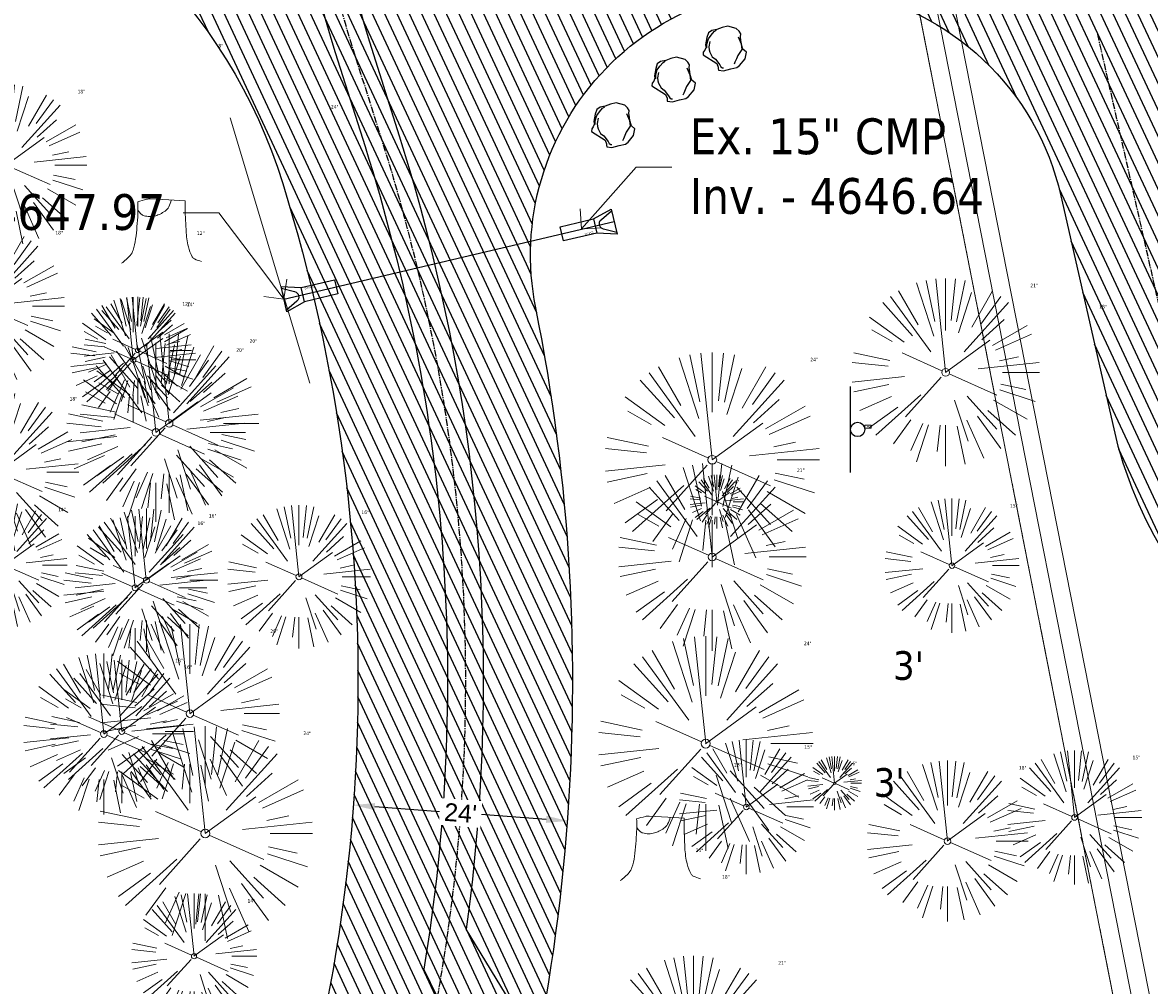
# Model space of a CAD drawing. Header units: feet. Extents: x 1133447 to 1140710, y 647622 to 649877.
# Tile 6 of 84: x 1134680 to 1134805, y 648288 to 648396. Entities that reach past the tile are written whole.
import ezdxf
from ezdxf import colors
from ezdxf.entities.mleader import LeaderData, LeaderLine
from ezdxf.lldxf.tags import DXFTag
from ezdxf.math import Vec2, Vec3

# ---------------------------------------------------------------- set-up
doc = ezdxf.new("R2010")
doc.units = ezdxf.units.FT
doc.header["$MEASUREMENT"] = 0
doc.linetypes.add('CENTER2', pattern=[1.125, 0.75, -0.125, 0.125, -0.125])
doc.linetypes.add('PHANTOM2', pattern=[1.25, 0.625, -0.125, 0.125, -0.125, 0.125, -0.125])
for name, color, linetype in [('C-PRKG-ASPH', 8, 'Continuous'), ('C-ROAD-ASPHALT', 1, 'Continuous'), ('C-ROAD-CNTR', 1, 'CENTER2'), ('C-UTIL-STRM-PIPE', 210, 'Continuous'), ('C-UTIL-STRM-STRC', 210, 'Continuous'), ('C-UTIL-WATER-MEP', 7, 'WATER (.5x)'), ('G-TEXT-ST02', 2, 'Continuous'), ('G-XREF', 7, 'Continuous'), ('L-BARRIERROCK', 6, 'Continuous'), ('V-SITE-SIGN', 222, 'Continuous')]:
    doc.layers.add(name, color=color, linetype=linetype)
doc.layers.add('V-ANNO-TEXT', color=7, linetype='Continuous', lineweight=13, plot=False)
for name, color, linetype, lineweight in [('V-SITE-ROCK', 8, 'Continuous', 18), ('V-SITE-VEGE', 8, 'Continuous', 18), ('V-SITE-VEGE-TEXT', 8, 'Continuous', 18), ('V-UTIL-IRRI', 8, 'Continuous', 15), ('V-UTIL-WATR-LINE', 8, 'WATER', 15)]:
    doc.layers.add(name, color=color, linetype=linetype, lineweight=lineweight)
doc.styles.add('Normal', font='arial.ttf', dxfattribs={"height": 0.1})
doc.styles.add('SEI Annotative', font='tahoma.ttf', dxfattribs={"height": 0.1})
doc.styles.add('SEI-Dim & Leader', font='tahoma.ttf')
doc.styles.get("Standard").update_dxf_attribs({"font": 'arial.ttf'})
tags = doc.linetypes.add('WATER', pattern='A,1.5,-0.2,["W",Standard,S=0.08,R=0,X=-0.1,Y=-0.04],-0.05', length=1.75).pattern_tags.tags
tags[6] = DXFTag(74, 10)
tags = doc.linetypes.add('WATER (.5x)', pattern='A,0.75,-0.2,["W",Standard,S=0.08,R=0,X=-0.1,Y=-0.04],-0.05', length=1).pattern_tags.tags
tags[6] = DXFTag(74, 10)
doc.dimstyles.new('OA_Plan - LDVP', dxfattribs={"dimscale": 20, "dimtxt": 0.1, "dimasz": 0.12, "dimexe": 0.0625, "dimexo": 0.0625, "dimgap": 0.03, "dimtad": 0, "dimdsep": 46, "dimtxsty": 'Normal', "dimcen": 0, "dimclrd": 256, "dimclre": 256, "dimclrt": 256, "dimadec": 4, "dimazin": 2, "dimtfac": 1, "dimtofl": 0, "dimtmove": 0, "dimatfit": 3, "dimfxl": 1, "dimtfill": 1, "dimtolj": 1, "dimtzin": 0, "dimlwd": -1, "dimlwe": -1, "dimarcsym": 0})
pattern_1 = [(115, (0, 0), (-1.132884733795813, -0.5282728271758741), [])]

# ---------------------------------------------------------------- blocks, each defined once
blk = doc.blocks.new('V-SITE-Sign')
blk.add_line((-0.1202287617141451, 0), (0.119771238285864, 0))
blk.add_circle((-0.0002287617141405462, -0.01999999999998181), 0.02000000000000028)
blk = doc.blocks.new('*U930', base_point=(1134772.052, 648350.501))
at = {"xscale": 39.99999999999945, "yscale": 39.99999999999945, "zscale": 39.99999999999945, "rotation": 90.00000000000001}
blk.add_blockref('V-SITE-Sign', (1134772.052, 648350.501), dxfattribs=at)
blk = doc.blocks.new('V-SITE-VEGE-Coniferious Tree 2')
at = {"color": 0, "linetype": 'ByBlock'}
for p, q in [((-0.06264093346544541, 0.1926377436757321), (-0.1545378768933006, 0.4755369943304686)), ((-0.0574950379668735, 0.2703678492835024), (-0.1039851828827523, 0.4890788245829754)), ((-0.0003172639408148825, 0.0025937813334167), (-0.05229705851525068, 0.4972664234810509)), ((-3.601054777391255e-05, 0.2219193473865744), (-3.601054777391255e-05, 0.5000060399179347)), ((0.02890183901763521, 0.2753366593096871), (0.05222503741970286, 0.4972664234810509)), ((0.0571938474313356, 0.2692740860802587), (0.1039131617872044, 0.4890788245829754)), ((-0.1460065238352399, 0.2528363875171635), (-0.2500390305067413, 0.4330260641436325)), ((0.06850648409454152, 0.2109817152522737), (0.1382469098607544, 0.425630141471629)), ((0.139142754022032, 0.2410654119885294), (0.2499670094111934, 0.4330260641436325)), ((-0.1756943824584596, 0.1950752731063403), (-0.3346129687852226, 0.3715878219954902)), ((-0.07913071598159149, 0.1088658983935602), (-0.2939353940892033, 0.4045257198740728)), ((0.09777767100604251, 0.108636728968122), (0.3345409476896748, 0.3715878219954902)), ((0.1868724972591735, 0.2572635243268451), (0.2938633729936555, 0.4045257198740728)), ((-0.2201011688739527, 0.1598873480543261), (-0.4045617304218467, 0.2938993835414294)), ((0.1919663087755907, 0.1728666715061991), (0.3115823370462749, 0.2805763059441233)), ((-0.2844040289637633, 0.1641894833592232), (-0.393144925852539, 0.2269610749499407)), ((0.2487690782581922, 0.143647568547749), (0.4329900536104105, 0.2500030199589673)), ((-0.0009318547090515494, -0.0006770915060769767), (0.2349564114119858, 0.1707208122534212)), ((0.2658942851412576, 0.1183972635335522), (0.4567507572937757, 0.2033670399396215)), ((-0.2961437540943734, 0.06292784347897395), (-0.4891148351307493, 0.1039491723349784)), ((-0.01992166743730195, 0.008854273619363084), (-0.2318825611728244, 0.1032199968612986)), ((0.2872695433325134, 0.06106323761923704), (0.3884790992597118, 0.08257391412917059)), ((-0.3060292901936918, 0.03215663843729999), (-0.4973024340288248, 0.05226104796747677)), ((0.173080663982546, 0.01818771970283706), (0.497230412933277, 0.05226104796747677)), ((0.3024988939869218, 0), (0.4999700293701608, 0)), ((-0.2182782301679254, -0.02292736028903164), (-0.4973024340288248, -0.05226104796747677)), ((-0.02300503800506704, -0.02554197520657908), (-0.2137781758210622, -0.2373882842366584)), ((0.01849546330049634, -0.008260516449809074), (0.2719985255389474, -0.1211160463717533)), ((-0.302185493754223, -0.0642195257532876), (-0.4891148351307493, -0.1039491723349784)), ((0.2891445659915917, -0.09395946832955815), (0.4755009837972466, -0.1545018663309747)), ((0.2936342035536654, -0.06241742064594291), (0.4274066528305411, -0.09084484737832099)), ((-0.2881436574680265, -0.1282723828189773), (-0.4568227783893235, -0.2033670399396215)), ((-0.1320480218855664, -0.1188660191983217), (-0.3716238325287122, -0.3345769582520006)), ((0.04781873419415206, -0.1473038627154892), (0.1192466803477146, -0.3671294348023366)), ((0.1143820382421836, -0.1271057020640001), (0.2718110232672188, -0.301920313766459)), ((0.2555295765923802, -0.1475434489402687), (0.4329900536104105, -0.2500030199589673)), ((-0.254528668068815, -0.1848980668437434), (-0.4045617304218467, -0.2938993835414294)), ((0.2253521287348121, -0.2029399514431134), (0.3715518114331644, -0.3345769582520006)), ((-0.1842986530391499, -0.2536176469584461), (-0.2766747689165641, -0.3807650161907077)), ((0.1131111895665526, -0.2541280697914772), (0.2033310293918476, -0.4567867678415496)), ((0.1688618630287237, -0.2324611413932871), (0.2938633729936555, -0.4045257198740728)), ((-0.1213812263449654, -0.2725449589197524), (-0.1855903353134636, -0.4167758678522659)), ((-0.09098502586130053, -0.2799408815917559), (-0.1545378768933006, -0.4755369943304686)), ((-0.02966136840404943, -0.2817638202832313), (-0.04434904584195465, -0.4216092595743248)), ((-3.601054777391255e-05, -0.2817638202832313), (-3.601054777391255e-05, -0.5000060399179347)), ((0.06104806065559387, -0.2873055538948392), (0.1039131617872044, -0.4890788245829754))]:
    blk.add_line(p, q, dxfattribs=at)
blk.add_circle((-3.601054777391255e-05, 0), 0.02083358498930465)
blk = doc.blocks.new('_Open90')
at = {"color": 0, "linetype": 'ByBlock', "lineweight": -2}
for p, q in [((-0.5, 0.5), (0, 0)), ((0, 0), (-1, 0)), ((0, 0), (-0.5, -0.5))]:
    blk.add_line(p, q, dxfattribs=at)
blk = doc.blocks.new('V-UTIL-IRRI-Sprinkler Control Box')
at = {"color": 0, "linetype": 'ByBlock', "lineweight": -2}
for p, q in [((-0.03515625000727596, 0.03515625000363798), (-0.03515625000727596, -0.03515624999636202)), ((0.03515624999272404, 0.03515625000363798), (-0.03515625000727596, 0.03515625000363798)), ((0.03515624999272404, -0.03515624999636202), (0.03515624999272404, 0.03515625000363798)), ((-0.03515625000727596, -0.03515624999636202), (0.03515624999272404, -0.03515624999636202))]:
    blk.add_line(p, q, dxfattribs=at)
blk.add_circle((0, 0), 0.003217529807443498, dxfattribs=at)
blk = doc.blocks.new('*U984', base_point=(1134772.052, 648350.501))
at = {"xscale": 39.99999999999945, "yscale": 39.99999999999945, "zscale": 39.99999999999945, "rotation": 90.00000000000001}
blk.add_blockref('V-SITE-Sign', (1134772.052, 648350.501), dxfattribs=at)
blk = doc.blocks.new('V-SITE-VEGE-Stump')
for points in [[(-0.122905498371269, -0.01429599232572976, 0.05261256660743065), (-0.09863241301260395, 0.007697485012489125, 0.1061947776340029), (-0.09053039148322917, 0.02191696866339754, 0.04486152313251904), (-0.08374707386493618, 0.05273626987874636, 0.02007395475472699), (-0.07764030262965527, 0.1228815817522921, 0.01167487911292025), (-0.07732468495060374, 0.1363966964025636, 0.007866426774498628), (-0.07764030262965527, 0.1564565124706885)], [(-0.07764030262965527, 0.1564565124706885, -0.02766804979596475), (-0.05341885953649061, 0.1633605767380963, -0.0679781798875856), (-0.04316680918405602, 0.1642506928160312), (0.008593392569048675, 0.1616126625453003), (0.05395851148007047, 0.1590945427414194)], [(0.01506844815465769, 0.161253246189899, -0.08286378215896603), (0.008147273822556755, 0.1419669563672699, -0.1113242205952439), (-0.002098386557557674, 0.130555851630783, -0.03931328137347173), (-0.01592715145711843, 0.1222882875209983, -0.04919659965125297), (-0.02797848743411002, 0.1177254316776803, -0.06600187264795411), (-0.0446681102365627, 0.1155126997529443, -0.07018691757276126), (-0.06035359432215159, 0.1177254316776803, -0.1148593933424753), (-0.06850904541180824, 0.1222766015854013, -0.0759377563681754), (-0.07734269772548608, 0.1331671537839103)], [(0.05395851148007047, 0.1590945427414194, 0.004334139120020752), (0.05376627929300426, 0.1369184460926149, 0.00834373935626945), (0.05395851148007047, 0.1253997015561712), (0.05605689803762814, 0.07623641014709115, 0.04625247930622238), (0.06241632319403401, 0.03170819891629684, 0.06962485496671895), (0.07334360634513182, 0.00381048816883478, 0.1497246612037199), (0.07941695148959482, -0.001975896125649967, 0.05852299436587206), (0.09922370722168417, -0.009139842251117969)]]:
    blk.add_lwpolyline(points, format="xyb")
blk = doc.blocks.new("5'_BarrierRock")
at = {"layer": 'L-BARRIERROCK', "flags": 128}
for points in [[(3.796977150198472, 25.21031587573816), (-3.971151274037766, 23.41838866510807), (-10.84293678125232, 21.02912666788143), (-17.7147222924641, 19.53586684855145), (-22.19627771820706, 16.54930863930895), (-24.28770915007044, 10.27760197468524), (-26.0803419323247, 0.1233349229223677), (-25.48279766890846, -2.863184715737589), (-26.97668484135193, -7.044335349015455), (-29.06806322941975, -9.732226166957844), (-29.36686187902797, -13.31608058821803), (-11.14168239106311, -24.66494006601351), (-9.05030400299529, -29.74205430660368), (-9.05030400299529, -31.53398151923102), (-8.751505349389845, -33.62457612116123), (-1.87971984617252, -34.52053972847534), (7.680988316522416, -31.83264891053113), (16.04666099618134, -30.04072169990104), (19.63192655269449, -27.3528308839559), (27.10125632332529, -18.69186222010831), (28.89388910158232, -9.433597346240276), (24.11353502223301, -5.551075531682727), (22.02210359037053, 1.616633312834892), (21.42455933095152, 6.096412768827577), (20.82701507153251, 11.17356558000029), (21.12581372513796, 15.05604882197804), (19.03438229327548, 18.63990324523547), (15.15031808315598, 22.22375766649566), (3.796977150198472, 25.21031587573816)], [(-24.28770915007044, -3.759148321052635), (-24.28770915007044, 1.317965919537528), (-22.19627771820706, 8.187007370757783), (-18.61101215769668, 13.26412161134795), (-14.42820234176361, 18.04260703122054), (-11.44048104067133, 19.83453424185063)], [(-20.40364493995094, 4.603152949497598), (-21.8975321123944, -2.56455589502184), (-21.29998785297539, -6.447039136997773), (-20.40364493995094, -9.433597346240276), (-17.11717803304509, -15.70534258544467), (-12.93431516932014, -18.99052961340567), (-6.958872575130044, -26.75553466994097), (-5.46498540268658, -29.44342548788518), (-3.373607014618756, -30.63801791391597), (-1.87971984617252, -30.63801791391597)], [(17.54049512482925, 10.8748981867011), (21.62729471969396, 1.526720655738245), (22.61964785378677, -6.148371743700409), (17.24174951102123, -14.21204419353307), (15.44911673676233, -18.39319482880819), (13.35768530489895, -22.87301285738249), (12.1625967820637, -25.56090367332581)]]:
    blk.add_lwpolyline(points, dxfattribs=at)
blk = doc.blocks.new('*U1508')
at = {"flags": 128}
blk.add_lwpolyline([(0.8676975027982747, -2.148524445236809), (-1.059517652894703, -0.9715084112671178), (1.059517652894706, 0.9715084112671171), (2.06541310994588, -1.050297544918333)], dxfattribs=at)
blk.add_lwpolyline([(0.9213196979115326, 0.8447899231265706), (1.319032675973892, -0.6167117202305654, -0.609256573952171), (0.5003005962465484, -1.36743550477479), (-0.921319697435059, -0.8447899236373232)], format="xyb", dxfattribs=at)
blk.add_lwpolyline([(4.653849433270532, -3.873221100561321), (3.456133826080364, -4.971448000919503), (0.8676975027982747, -2.148524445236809), (2.06541310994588, -1.050297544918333)], close=True, dxfattribs=at)
at = {"layer": 'Defpoints'}
blk.add_text('15" FES', height=0.1999999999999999, rotation=132.4926644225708, dxfattribs=at).set_placement((2.938237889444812, -2.129013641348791))
blk = doc.blocks.new('*U1506')
at = {"flags": 128}
blk.add_lwpolyline([(-4.653849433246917, 3.873221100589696), (-3.456133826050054, 4.971448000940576), (-0.8676975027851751, 2.1485244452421), (-2.065413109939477, 1.050297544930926)], close=True, dxfattribs=at)
blk.add_lwpolyline([(-0.8676975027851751, 2.1485244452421), (1.059517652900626, 0.971508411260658), (-1.059517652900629, -0.9715084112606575), (-2.065413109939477, 1.050297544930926)], dxfattribs=at)
blk.add_lwpolyline([(-0.9213196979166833, -0.8447899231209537), (-1.319032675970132, 0.6167117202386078, -0.609256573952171), (-0.5003005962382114, 1.36743550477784), (0.9213196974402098, 0.8447899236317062)], format="xyb", dxfattribs=at)
at = {"layer": 'Defpoints'}
blk.add_text('15" FES', height=0.2, rotation=312.4926644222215, dxfattribs=at).set_placement((-2.938237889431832, 2.129013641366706))
blk = doc.blocks.new('C_PBASE-PACTOLA_02403811')
at = {"layer": 'C-ROAD-ASPHALT'}
blk.add_lwpolyline([(1134661.499773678, 648419.805711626, 0.01473642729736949), (1134666.861855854, 648418.1955271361, -0.2575869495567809), (1134708.624534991, 648377.9849734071, -0.1698424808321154), (1134704.112198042, 648253.9264793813), (1134702.882206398, 648250.7817127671, -0.5197538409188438), (1134679.029421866, 648244.961863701, -0.09218706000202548), (1134665.447166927, 648262.190270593), (1134659.15436205, 648274.1677188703), (1134684.537608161, 648273.1557157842), (1134646.406726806, 648345.7323595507), (1134635.783647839, 648340.1511237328, -0.4142135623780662), (1134622.280052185, 648344.3526596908, -0.2721985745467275), (1134625.184309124, 648405.1045634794), (1134626.923202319, 648407.7628030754, -0.3404876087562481)], format="xyb", close=True, dxfattribs=at)
blk.add_lwpolyline([(1134742.07570745, 648205.3474165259, -0.3616510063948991), (1134727.411149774, 648247.6528264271, 0.1404834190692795), (1134736.889002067, 648364.0920688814, -0.5249805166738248), (1134771.231154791, 648399.5835374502, -0.3046973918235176), (1134795.562167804, 648376.6182453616), (1134801.464805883, 648350.5583730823, 0.1721831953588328), (1134817.907219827, 648324.5505255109, -0.3857361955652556), (1134819.03336879, 648317.9301155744), (1134810.834437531, 648305.0767664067)], format="xyb", dxfattribs=at)
at = {"layer": 'C-ROAD-CNTR', "flags": 128}
for points in [[(1134682.815781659, 648422.2458494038), (1134669.21986276, 648425.8462855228, -0.1774687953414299), (1134620.150062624, 648460.1534391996), (1134616.502637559, 648465.3792168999, -0.1042089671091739), (1134576.197064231, 648560.2628234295), (1134558.554057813, 648650.0509356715, -0.01381007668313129), (1134553.979962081, 648677.2843639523), (1134544.902369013, 648742.2703875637, -0.09433329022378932), (1134550.434197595, 648854.3354307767), (1134558.997505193, 648889.7214101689, -0.1428635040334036), (1134712.374228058, 649156.8312964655), (1134786.199238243, 649227.8108874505, -0.04164346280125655), (1134812.006441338, 649248.7876063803), (1134833.030879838, 649263.1487701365, -0.2654684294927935), (1134926.96397912, 649270.7084407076), (1134949.260464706, 649260.2481514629, -0.03670103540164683), (1135013.162783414, 649224.3333579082), (1135075.321908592, 649183.1273199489, -0.3025232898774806), (1135105.389164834, 649111.5845632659), (1135099.687602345, 649081.8875520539, -0.04927264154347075), (1135094.100293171, 649063.036833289), (1135036.844839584, 648922.3955038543, -0.009218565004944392), (1135029.58001939, 648905.4517031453), (1134962.363987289, 648756.3352782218, -0.01915469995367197), (1134945.301367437, 648722.0511597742), (1134909.791676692, 648657.06607992, -0.111236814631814), (1134866.238656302, 648607.5744966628), (1134762.181369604, 648532.0907847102, 0.3229446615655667), (1134716.395894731, 648393.2215671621), (1134719.721086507, 648382.7059234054, -0.1714240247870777), (1134715.287797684, 648249.5554414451), (1134707.163513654, 648228.7837741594, -0.02272318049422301), (1134688.713657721, 648187.2766264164, 0.05045028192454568), (1134653.344169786, 648094.1277041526)], [(1134737.419501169, 648417.3791961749), (1134887.094880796, 648392.454807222, -1), (1134874.611039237, 648317.4871228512), (1134840.086447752, 648323.2362604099, -0.3046973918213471), (1134809.267164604, 648352.3256303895), (1134799.634421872, 648394.8537410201)]]:
    blk.add_lwpolyline(points, format="xyb", dxfattribs=at)
at = {"layer": 'C-UTIL-STRM-PIPE', "flags": 128}
blk.add_lwpolyline([(1134708.759998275, 648365.0539995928), (1134745.654389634, 648373.7272636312)], dxfattribs=at)
at = {"layer": 'C-UTIL-WATER-MEP'}
for p, q in [((1134772.05981553, 648224.3922691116), (1134729.109086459, 648294.6305400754)), ((1134757.62070174, 648221.8573842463), (1134724.384645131, 648290.1616247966))]:
    blk.add_line(p, q, dxfattribs=at)
at = {"layer": 'C-UTIL-WATER-MEP', "flags": 128}
for points in [[(1134714.965670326, 648470.6755079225, 0.1259688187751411), (1134718.30282756, 648393.8245656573), (1134721.628019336, 648383.3089219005, -0.1115098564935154), (1134729.109086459, 648294.6305400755, -0.1115098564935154)], [(1134709.845560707, 648413.0189530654, 0.0412554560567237), (1134714.488961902, 648392.618568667), (1134717.814153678, 648382.1029249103, -0.1180041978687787), (1134724.384645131, 648290.1616247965, -0.1180041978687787)]]:
    blk.add_lwpolyline(points, format="xyb", dxfattribs=at)
at = {"layer": 'C-UTIL-STRM-STRC', "color": 221, "linetype": 'Continuous', "lineweight": -3, "rotation": 60.71029860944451}
for name, p in [('*U1506', (1134745.654389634, 648373.7272636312)), ('*U1508', (1134708.76, 648365.054))]:
    blk.add_blockref(name, p, dxfattribs=at)
at = {"layer": 'L-BARRIERROCK', "xscale": 0.08333333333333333, "yscale": 0.08333333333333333, "zscale": 0.08333333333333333}
for p in [(1134758.035498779, 648393.4618768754), (1134752.312590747, 648389.9956784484), (1134745.56245568, 648384.8913495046)]:
    blk.add_blockref("5'_BarrierRock", p, dxfattribs=at)
blk = doc.blocks.new('C_PHTCH-PACTOLA_02403811')
at = {"layer": 'C-PRKG-ASPH'}
h = blk.add_hatch(dxfattribs=at)
h.set_pattern_fill('ANSI31', color=256, scale=10, angle=70)
h.set_pattern_definition(pattern_1)
edge = h.paths.add_edge_path(flags=16)
edge.add_arc((1135093.567290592, 648760.3570235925), 541.9999999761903, 143.5703577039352, 153.2664360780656, ccw=False)
edge.add_arc((1135093.567290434, 648760.3570237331), 541.9999997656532, 133.8742793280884, 143.5703577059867, ccw=False)
edge.add_line((1134717.918854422, 649151.0643979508), (1134791.743864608, 649222.0439889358))
edge.add_arc((1134924.814897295, 649083.6384245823), 191.9999999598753, 124.33581191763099, 133.8742793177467, ccw=False)
edge.add_line((1134816.518779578, 649242.1816391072), (1134837.543218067, 649256.5428028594))
edge.add_arc((1134886.614896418, 649184.7029087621), 87.00000000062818, 64.86660358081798, 124.33581191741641, ccw=False)
edge.add_line((1134923.566161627, 649263.4658695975), (1134945.862647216, 649253.0055803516))
edge.add_arc((1134736.896871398, 648807.5874571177), 491.9999999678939, 56.45911934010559, 64.86660355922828, ccw=False)
edge.add_line((1135008.742528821, 649217.6654234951), (1135070.901654, 649176.4593855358))
edge.add_arc((1135036.644680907, 649124.7828938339), 62.00000000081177, -10.868034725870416, 56.45911933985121, ccw=False)
edge.add_line((1135097.532652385, 649113.0929439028), (1135091.831089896, 649083.3959326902))
edge.add_arc((1135001.481196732, 649100.7423100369), 92.00000001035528, 337.8486329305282, 349.13196525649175, ccw=False)
edge.add_line((1135086.690765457, 649066.0532714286), (1135029.43531187, 648925.4119419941))
edge.add_arc((1134573.749357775, 649110.9228871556), 491.9999995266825, 335.73595333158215, 337.84863296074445, ccw=False)
edge.add_line((1135022.286728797, 648908.7392420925), (1134970.105907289, 648792.9779079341))
edge.add_line((1134970.105907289, 648792.9779079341), (1134955.070696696, 648759.622817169))
edge.add_arc((1134506.533324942, 648961.8064625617), 492.0000003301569, 331.3465562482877, 335.7359533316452, ccw=False)
edge.add_line((1134938.281078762, 648725.8872446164), (1134902.771388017, 648660.9021647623))
edge.add_arc((1134778.161263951, 648728.9926705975), 142.0000000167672, 305.95733191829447, 331.34655630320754, ccw=False)
edge.add_line((1134861.541195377, 648614.0501326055), (1134757.483908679, 648538.5664206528))
edge.add_arc((1134835.579196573, 648430.9089730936), 133.0000000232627, 125.9573319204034, 166.4171722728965)
edge.add_arc((1134672.277915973, 648470.363906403), 35.00000000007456, 244.10855969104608, 346.41717227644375, ccw=False)
edge.add_arc((1134691.461854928, 648509.9128519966), 78.95614352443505, 214.9055155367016, 244.1168481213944, ccw=False)
edge.add_line((1134626.710174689, 648464.732186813), (1134623.062749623, 648469.9579645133))
edge.add_arc((1134821.506139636, 648608.4650796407), 241.9999999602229, 191.1167612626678, 214.9138039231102, ccw=False)
edge.add_line((1134584.046954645, 648561.8052956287), (1134566.403948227, 648651.5934078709))
edge.add_arc((1135049.172208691, 648746.4554480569), 491.9999999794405, 187.9519260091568, 191.1167612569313, ccw=False)
edge.add_line((1134561.903038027, 648678.391101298), (1134552.825444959, 648743.3771249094))
edge.add_arc((1134842.017716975, 648783.7730382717), 292.0000000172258, 166.3961174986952, 187.9519260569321, ccw=False)
edge.add_line((1134558.209758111, 648852.4537669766), (1134566.77306571, 648887.8397463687))
edge.add_arc((1135093.567290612, 648760.357023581), 542.0000000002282, 158.0478401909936, 166.396117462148, ccw=False)
edge.add_arc((1135093.567290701, 648760.357023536), 542.0000000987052, 153.2664360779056, 158.0478401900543, ccw=False)
edge = h.paths.add_edge_path()
edge.add_line((1134664.934415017, 648091.0186503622), (1134641.753924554, 648097.236757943))
edge.add_arc((1135131.441785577, 647965.8792352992), 506.9999999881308, 154.1154939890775, 164.9840567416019, ccw=False)
edge.add_arc((1135131.44177555, 647965.8792402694), 506.9999887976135, 153.4314984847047, 154.115493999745, ccw=False)
edge.add_arc((1134241.513528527, 648410.9103548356), 488.0000000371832, 333.4314984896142, 338.6383717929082)
edge.add_line((1134695.987914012, 648233.1548120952), (1134704.112198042, 648253.9264793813))
edge.add_arc((1134529.027803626, 648322.4060737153), 188.0000000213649, 338.6383717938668, 377.1954705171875)
edge.add_arc((1134651.306425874, 648360.2470375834), 60.00000000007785, 17.1954705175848, 74.97265706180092)
edge.add_line((1134666.863224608, 648418.1951696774), (1134661.500576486, 648419.8056636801))
edge.add_arc((1134691.489318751, 648509.9450223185), 94.99699278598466, 223.9418846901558, 251.5980721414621, ccw=False)
edge.add_arc((1134691.535842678, 648509.9839590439), 95.05751145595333, 214.9165962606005, 223.9393241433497, ccw=False)
edge.add_line((1134613.590003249, 648455.5746160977), (1134609.942525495, 648460.8004692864))
edge.add_arc((1134821.506139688, 648608.4650796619), 258.0000000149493, 191.1167612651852, 214.9138039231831, ccw=False)
edge.add_line((1134568.347173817, 648558.7203512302), (1134550.704167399, 648648.5084634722))
edge.add_arc((1135049.172208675, 648746.4554480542), 507.9999999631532, 187.9519260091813, 191.1167612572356, ccw=False)
edge.add_line((1134546.056886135, 648676.177626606), (1134536.979293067, 648741.163650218))
edge.add_arc((1134842.01771694, 648783.7730382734), 307.9999999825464, 166.3961174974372, 187.9519260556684, ccw=False)
edge.add_line((1134542.658637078, 648856.2170945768), (1134551.221944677, 648891.6030739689))
edge.add_arc((1135093.567290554, 648760.3570237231), 557.9999999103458, 163.9213237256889, 166.3961174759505, ccw=False)
edge.add_arc((1134538.177323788, 648920.4382053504), 19.99999999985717, 343.9213237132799, 402.7699397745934)
edge.add_line((1134552.859048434, 648934.0193305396), (1134533.446357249, 648955.005204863))
edge.add_arc((1135093.567290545, 648760.3570234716), 592.9783928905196, 146.0187423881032, 160.8370986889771, ccw=False)
edge.add_line((1134601.857481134, 649091.7855040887), (1134616.582948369, 649064.0343807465))
edge.add_arc((1134620.999668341, 649066.3780071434), 5.000000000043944, 207.9515834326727, 327.0740857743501)
edge.add_arc((1135093.567290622, 648760.3570235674), 558.0000000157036, 133.8742793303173, 147.0740857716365, ccw=False)
edge.add_line((1134706.829601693, 649162.5981949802), (1134780.654611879, 649233.5777859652))
edge.add_arc((1134924.814897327, 649083.6384245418), 208.0000000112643, 124.3358119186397, 133.8742793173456, ccw=False)
edge.add_line((1134807.494103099, 649255.3935736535), (1134828.518541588, 649269.7547374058))
edge.add_arc((1134886.614896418, 649184.7029087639), 102.9999999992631, 64.86660357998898, 124.33581191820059, ccw=False)
edge.add_line((1134930.361796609, 649277.9510118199), (1134952.658282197, 649267.4907225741))
edge.add_arc((1134736.896871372, 648807.5874570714), 508.0000000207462, 56.4591193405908, 64.86660355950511, ccw=False)
edge.add_line((1135017.583038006, 649231.0012923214), (1135079.742163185, 649189.7952543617))
edge.add_arc((1135036.644680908, 649124.782893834), 77.99999999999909, -10.868034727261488, 56.45911934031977, ccw=False)
edge.add_line((1135113.245677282, 649110.0761826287), (1135107.544114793, 649080.3791714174))
edge.add_arc((1135001.481196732, 649100.7423100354), 108.0000000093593, 337.84863293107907, 349.131965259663, ccw=False)
edge.add_line((1135101.509820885, 649060.0203951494), (1135044.254367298, 648919.3790657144))
edge.add_arc((1134573.749357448, 649110.9228872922), 507.9999998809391, 335.7359533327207, 337.84863295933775, ccw=False)
edge.add_line((1135036.873309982, 648902.1641641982), (1134969.657277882, 648753.0477392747))
edge.add_arc((1134506.53332524, 648961.8064624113), 507.9999999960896, 331.346556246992, 335.73595333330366, ccw=False)
edge.add_line((1134952.321656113, 648718.215074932), (1134916.811965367, 648653.2299950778))
edge.add_arc((1134778.161263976, 648728.9926705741), 157.9999999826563, 305.9573319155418, 331.3465563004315, ccw=False)
edge.add_line((1134870.936117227, 648601.0988607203), (1134766.878830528, 648525.6151487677))
edge.add_arc((1134835.579196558, 648430.9089731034), 117.0000000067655, 125.9573319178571, 162.264860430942)
edge.add_arc((1134752.713885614, 648457.4106757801), 29.99999999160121, 162.264860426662, 196.8024120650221)
edge.add_arc((1134835.579196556, 648430.9089731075), 113.0000000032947, 170.9217318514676, 197.5476736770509)
edge.add_line((1134727.837491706, 648396.8395581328), (1134731.162683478, 648386.3239143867))
edge.add_arc((1134529.027802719, 648322.4060734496), 212.0000009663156, 11.340079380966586, 17.54767372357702, ccw=False)
edge.add_arc((1134529.055568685, 648322.403813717), 211.9732215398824, -20.64909134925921, 11.342153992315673, ccw=False)
edge.add_arc((1134759.869013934, 648235.3149369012), 34.72371615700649, 159.1871917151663, 239.4135572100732)
edge.add_line((1134742.200276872, 648205.422593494), (1134709.513, 648185.696))
edge.add_line((1134709.513, 648185.696), (1134698.996135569, 648181.0065459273))
edge.add_arc((1135131.441785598, 647965.8792352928), 483.0000000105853, 153.5511843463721, 164.9840567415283)
h = blk.add_hatch(dxfattribs=at)
h.set_pattern_fill('ANSI31', color=256, scale=10, angle=70)
h.set_pattern_definition(pattern_1)
edge = h.paths.add_edge_path(flags=16)
edge.add_line((1134864.155064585, 648378.0269510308), (1134839.494642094, 648382.1334778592))
edge.add_line((1134839.494642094, 648382.1334778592), (1134832.477103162, 648391.9551287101))
edge.add_arc((1134828.408842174, 648389.0483689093), 5.000000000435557, 35.54568859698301, 80.54568858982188)
edge.add_arc((1134826.766231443, 648379.1841999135), 14.99999999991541, 80.5456885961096, 192.7623206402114)
edge.add_line((1134812.136808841, 648375.870592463), (1134817.069523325, 648354.0928876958))
edge.add_arc((1134846.328368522, 648360.7201025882), 29.9999999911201, 192.762320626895, 260.5456886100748)
edge.add_line((1134841.400536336, 648331.127595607), (1134875.925127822, 648325.3784580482))
edge.add_arc((1134880.852960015, 648354.9709650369), 29.99999999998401, 260.5456885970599, 440.5456885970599)
edge.add_line((1134885.780792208, 648384.5634720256), (1134883.580558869, 648384.9298614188))
edge.add_arc((1134881.937948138, 648375.0656924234), 9.99999999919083, 80.54568859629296, 114.2357561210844)
edge.add_line((1134877.833026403, 648384.1843336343), (1134864.155064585, 648378.0269510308))
edge = h.paths.add_edge_path()
edge.add_arc((1134752.713885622, 648457.4106757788), 29.99999999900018, 196.802412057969, 260.5456885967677)
edge.add_line((1134747.786053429, 648427.818168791), (1134777.877948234, 648422.8071770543))
edge.add_arc((1134772.950116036, 648393.2146700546), 30.00000001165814, 59.50621881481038, 80.54568859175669, ccw=False)
edge.add_arc((1134803.396806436, 648444.9157246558), 30.00000001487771, 239.506218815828, 260.5456885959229)
edge.add_arc((1134799.290279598, 648420.255302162), 5.000000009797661, 260.5456887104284, 350.5456884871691)
edge.add_line((1134804.222364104, 648419.4339967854), (1134806.6862802, 648434.2302502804))
edge.add_line((1134806.6862802, 648434.2302502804), (1134887.591071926, 648420.7577439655))
edge.add_arc((1134879.915090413, 648353.2591729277), 67.9336277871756, 53.55388045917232, 83.5121585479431, ccw=False)
edge.add_line((1134920.272188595, 648407.9060613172), (1134911.166532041, 648395.6783028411))
edge.add_arc((1134915.176766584, 648392.6919976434), 4.999999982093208, 143.3260149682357, 227.699744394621)
edge.add_arc((1134880.852960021, 648354.97096504), 45.99999999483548, 23.261049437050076, 47.69974420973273, ccw=False)
edge.add_arc((1134880.852960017, 648354.9709650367), 45.99999999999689, -59.52124497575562, 23.261049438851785, ccw=False)
edge.add_arc((1134906.721120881, 648311.018283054), 4.999999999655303, 120.4787550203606, 204.852484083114)
edge.add_line((1134902.184156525, 648308.9168658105), (1134908.591667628, 648295.083035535))
edge.add_arc((1134880.852960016, 648354.9709650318), 65.99999999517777, 260.54568859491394, 294.8524840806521, ccw=False)
edge.add_line((1134870.01172919, 648289.867449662), (1134835.487137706, 648295.6165872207))
edge.add_arc((1134846.328368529, 648360.7201025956), 65.99999999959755, 237.4668942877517, 260.54568859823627, ccw=False)
edge.add_line((1134810.834437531, 648305.0767664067), (1134819.03336879, 648317.9301155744))
edge.add_arc((1134814.817964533, 648320.6190497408), 5.000000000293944, 327.4668942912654, 411.8406233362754)
edge.add_arc((1134846.328368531, 648360.7201025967), 46.00000000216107, 192.7623206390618, 231.8406233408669, ccw=False)
edge.add_line((1134801.464805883, 648350.558373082), (1134795.562167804, 648376.6182453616))
edge.add_arc((1134766.3033226, 648369.9910304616), 29.99999999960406, 12.76232063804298, 80.54568860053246)
edge.add_arc((1134766.303322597, 648369.991030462), 29.99999999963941, 80.54568859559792, 191.3400793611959)
edge.add_arc((1134529.027802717, 648322.4060734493), 212.000000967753, 11.34007938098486, 17.54767372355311)
edge.add_line((1134731.162683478, 648386.3239143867), (1134727.837491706, 648396.8395581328))
edge.add_arc((1134835.57919655, 648430.908973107), 112.9999999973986, 170.9217318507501, 197.5476736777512, ccw=False)
h = blk.add_hatch(dxfattribs=at)
h.set_pattern_fill('ANSI31', color=256, scale=10, angle=70)
h.set_pattern_definition(pattern_1)
edge = h.paths.add_edge_path()
edge.add_arc((1134648.315845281, 648200.3111567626), 30.00000000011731, 334.1154939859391, 411.9608870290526)
edge.add_arc((1134718.562561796, 648290.096449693), 84.00000003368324, 207.7168872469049, 231.9608870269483, ccw=False)
edge.add_line((1134644.201008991, 648251.02779896), (1134637.908204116, 648263.0052472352))
edge.add_line((1134637.908204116, 648263.0052472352), (1134624.340160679, 648241.5287128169))
edge.add_line((1134624.340160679, 648241.5287128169), (1134586.209279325, 648314.1053565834))
edge.add_line((1134586.209279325, 648314.1053565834), (1134596.832358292, 648319.6865924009))
edge.add_arc((1134592.181328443, 648328.5391582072), 10.00000000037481, 297.7168872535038, 387.7168872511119)
edge.add_arc((1134675.395447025, 648372.2588387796), 84.00000000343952, 146.8092076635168, 207.7168872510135, ccw=False)
edge.add_line((1134605.099853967, 648418.2428533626), (1134606.838864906, 648420.9012729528))
edge.add_arc((1134652.028889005, 648391.340120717), 53.99999999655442, 123.47381821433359, 146.8092076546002, ccw=False)
edge.add_arc((1134619.487092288, 648440.5542596), 4.999999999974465, 303.4738182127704, 403.9420609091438)
edge.add_arc((1134691.489318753, 648509.9450223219), 94.99699278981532, 223.9418846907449, 251.5980721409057)
edge.add_arc((1134652.028889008, 648391.3401207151), 29.99999999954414, 71.59553892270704, 146.8092076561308)
edge.add_arc((1134675.665423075, 648372.3186414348), 60.26685623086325, 143.9760561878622, 207.647841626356)
edge.add_arc((1134631.132617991, 648349.0036895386), 9.999999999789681, 207.7168872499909, 297.7168872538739)
edge.add_line((1134635.783647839, 648340.1511237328), (1134646.406726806, 648345.7323595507))
edge.add_line((1134646.406726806, 648345.7323595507), (1134684.53760816, 648273.1557157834))
edge.add_line((1134684.53760816, 648273.1557157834), (1134659.15436205, 648274.1677188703))
edge.add_line((1134659.15436205, 648274.1677188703), (1134665.447166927, 648262.190270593))
edge.add_arc((1134718.562561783, 648290.096449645), 59.9999999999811, 207.716887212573, 228.7850574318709)
edge.add_arc((1134688.912706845, 648256.2455101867), 14.99999999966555, 228.7850574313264, 338.6383717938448)
edge.add_line((1134702.882206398, 648250.7817127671), (1134695.987914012, 648233.1548120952))
edge.add_arc((1134241.513528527, 648410.9103548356), 488.0000000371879, 333.43149848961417, 338.63837179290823, ccw=False)
edge.add_arc((1135131.441781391, 647965.879237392), 506.999995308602, 153.4314984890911, 154.1154939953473)
blk = doc.blocks.new('*D435')
at = {"layer": 'Defpoints', "color": 0, "transparency": 16777216}
for p in [(1134716.513518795, 648308.509793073), (1134740.447865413, 648306.7357997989), (1134740.447865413, 648306.7357997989)]:
    blk.add_point(p, dxfattribs=at)
at = {"layer": 'G-TEXT-ST02', "transparency": 16777216}
for p, q in [((1134718.906953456, 648308.3323937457), (1134726.172834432, 648307.7938528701)), ((1134738.054430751, 648306.9131991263), (1134730.788549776, 648307.4517400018))]:
    blk.add_line(p, q, dxfattribs=at)
for points in [[(1134718.936520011, 648308.7312995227), (1134718.877386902, 648307.9334879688), (1134716.513518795, 648308.509793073)], [(1134738.083997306, 648307.3121049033), (1134738.024864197, 648306.5142933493), (1134740.447865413, 648306.7357997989)]]:
    blk.add_solid(points, dxfattribs=at)
at = {"layer": 'G-TEXT-ST02', "transparency": 16777216, "insert": (1134728.480692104, 648307.622796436), "char_height": 2, "attachment_point": 5, "rotation": 355.7610370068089, "style": 'Normal', "bg_fill": 3, "box_fill_scale": 1.25, "bg_fill_color": 256, "bg_fill_true_color": 13158600, "bg_fill_transparency": 0}
blk.add_mtext("\\A1;24'", dxfattribs=at)
blk = doc.blocks.new('C_XBASE-PACTOLA_02403811')
at = {"layer": 'V-SITE-VEGE', "lineweight": 18, "flags": 128}
blk.add_lwpolyline([(1134711.634, 648355.6749999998), (1134702.764, 648385.3279999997)], dxfattribs=at)
at = {"layer": 'V-SITE-VEGE', "linetype": 'Continuous', "lineweight": 18, "flags": 128}
blk.add_lwpolyline([(1134711.634, 648355.6749999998), (1134702.764, 648385.3279999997)], dxfattribs=at)
at = {"layer": 'V-UTIL-WATR-LINE', "flags": 128}
for points in [[(1134858.557610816, 648010.4898877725), (1134826.551, 648169.775), (1134826.363, 648170.821), (1134717.163755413, 648725.1374681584), (1134629.625, 649043.227), (1134625.054, 649060.913), (1134616.072228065, 649112.68400944), (1134604.908, 649127.2305)], [(1134860.518417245, 648010.8838904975), (1134828.515838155, 648170.1489383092), (1134828.328508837, 648171.1912067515), (1134719.111722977, 648725.5967178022), (1134719.100313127, 648725.6381777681)]]:
    blk.add_lwpolyline(points, dxfattribs=at)
at = {"layer": 'V-UTIL-WATR-LINE', "ltscale": 0.75, "flags": 128}
blk.add_lwpolyline([(1134856.596804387, 648010.0958850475), (1134824.586161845, 648169.4010616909), (1134824.397491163, 648170.4507932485), (1134715.215787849, 648724.6782185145), (1134627.692539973, 649042.7114006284), (1134623.097313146, 649060.4911384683), (1134614.185837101, 649111.8569618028), (1134603.321415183, 649126.0128183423)], dxfattribs=at)
at = {"layer": 'V-UTIL-WATR-LINE', "linetype": 'PHANTOM2', "ltscale": 0.75, "flags": 128}
blk.add_lwpolyline([(1134856.596804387, 648010.0958850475), (1134824.586161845, 648169.4010616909), (1134824.397491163, 648170.4507932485), (1134715.215787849, 648724.6782185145), (1134627.692539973, 649042.7114006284), (1134623.097313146, 649060.4911384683), (1134614.185837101, 649111.8569618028), (1134603.321415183, 649126.0128183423)], dxfattribs=at)
at = {"layer": 'V-SITE-SIGN'}
for name in ['*U930', '*U984']:
    blk.add_blockref(name, (1134772.052, 648350.501), dxfattribs=at)
at = {"layer": 'V-SITE-SIGN', "xscale": 39.99999999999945, "yscale": 39.99999999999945, "zscale": 39.99999999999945, "rotation": 90.00000000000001}
blk.add_blockref('V-SITE-Sign', (1134772.052, 648350.501), dxfattribs=at)
at = {"layer": 'V-SITE-VEGE'}
for name, p, xscale, yscale, zscale in [('V-SITE-VEGE-Coniferious Tree 2', (1134677.723, 648380.049), 17.99978256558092, 17.99978256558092, 17.99978256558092), ('V-SITE-VEGE-Stump', (1134695.561, 648369.637), 40.31522404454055, 40.31522404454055, 40.31522404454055), ('V-SITE-VEGE-Coniferious Tree 2', (1134675.233, 648364.282), 17.99978256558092, 17.99978256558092, 17.99978256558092), ('V-SITE-VEGE-Coniferious Tree 2', (1134782.686, 648356.876), 20.99974632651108, 20.99974632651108, 20.99974632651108), ('V-SITE-VEGE-Coniferious Tree 2', (1134691.924, 648358.269), 13.99983088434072, 13.99983088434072, 13.99983088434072), ('V-SITE-VEGE-Coniferious Tree 2', (1134695.94, 648351.17), 19.99975840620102, 19.99975840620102, 19.99975840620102), ('V-SITE-VEGE-Coniferious Tree 2', (1134694.45, 648350.16), 19.99975840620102, 19.99975840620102, 19.99975840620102), ('V-SITE-VEGE-Coniferious Tree 2', (1134676.831, 648345.72), 17.99978256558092, 17.99978256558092, 17.99978256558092), ('V-SITE-VEGE-Coniferious Tree 2', (1134756.602, 648336.237), 20.99974632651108, 20.99974632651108, 20.99974632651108), ('V-SITE-VEGE-Coniferious Tree 2', (1134783.396, 648335.269), 14.99981880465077, 14.99981880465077, 14.99981880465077), ('V-SITE-VEGE-Coniferious Tree 2', (1134677.547, 648335.333), 13.99983088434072, 13.99983088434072, 13.99983088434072), ('V-SITE-VEGE-Coniferious Tree 2', (1134698.252, 648318.728), 19.99975840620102, 19.99975840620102, 19.99975840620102), ('V-SITE-VEGE-Coniferious Tree 2', (1134688.635, 648316.454), 17.99978256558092, 17.99978256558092, 17.99978256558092), ('V-SITE-VEGE-Coniferious Tree 2', (1134760.412, 648308.295), 14.99981880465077, 14.99981880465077, 14.99981880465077), ('V-SITE-VEGE-Coniferious Tree 2', (1134797.092, 648307.115), 14.99981880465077, 14.99981880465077, 14.99981880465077), ('V-SITE-VEGE-Coniferious Tree 2', (1134782.892, 648304.48), 17.99978256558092, 17.99978256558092, 17.99978256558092), ('V-SITE-VEGE-Stump', (1134751.291, 648300.645), 40.31522404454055, 40.31522404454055, 40.31522404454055), ('V-SITE-VEGE-Coniferious Tree 2', (1134698.71, 648291.618), 13.99983088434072, 13.99983088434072, 13.99983088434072), ('V-SITE-VEGE-Coniferious Tree 2', (1134754.513, 648281.174), 20.99974632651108, 20.99974632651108, 20.99974632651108)]:
    blk.add_blockref(name, p, dxfattribs=dict(at, xscale=xscale, yscale=yscale, zscale=zscale))
at = {"layer": 'V-SITE-VEGE', "rotation": 8.537736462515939e-07}
for p, xscale, yscale, zscale in [((1134692.414, 648359.327), 11.99985504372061, 11.99985504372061, 11.99985504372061), ((1134756.605, 648347.098), 23.99971008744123, 23.99971008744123, 23.99971008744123), ((1134757.126, 648342.42), 5.999927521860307, 5.999927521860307, 5.999927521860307), ((1134693.383, 648333.639), 15.99980672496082, 15.99980672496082, 15.99980672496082), ((1134710.432, 648334.025), 15.99980672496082, 15.99980672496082, 15.99980672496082), ((1134692.124, 648332.794), 15.99980672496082, 15.99980672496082, 15.99980672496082), ((1134755.885, 648315.381), 23.99971008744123, 23.99971008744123, 23.99971008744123), ((1134690.641, 648316.733), 15.99980672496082, 15.99980672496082, 15.99980672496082), ((1134699.964, 648305.331), 23.99971008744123, 23.99971008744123, 23.99971008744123), ((1134770.286, 648310.951), 5.999927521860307, 5.999927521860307, 5.999927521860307)]:
    blk.add_blockref('V-SITE-VEGE-Coniferious Tree 2', p, dxfattribs=dict(at, xscale=xscale, yscale=yscale, zscale=zscale))
at = {"layer": 'V-UTIL-IRRI', "xscale": 10, "yscale": 5}
blk.add_blockref('V-UTIL-IRRI-Sprinkler Control Box', (1134774.0165, 648350.7945000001), dxfattribs=at)
at = {"layer": 'V-SITE-ROCK', "style": 'SEI Annotative'}
for p in [(1134776.816731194, 648322.5077688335), (1134774.664731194, 648309.4387688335)]:
    blk.add_text("3'", height=3.2, dxfattribs=at).set_placement(p)
at = {"layer": 'V-SITE-VEGE-TEXT', "char_height": 0.4, "attachment_point": 7, "style": 'SEI-Dim & Leader'}
for s, insert in [('8"', (1134701.433041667, 648393.18)), ('18"', (1134685.69834375, 648388.049)), ('24"', (1134714.001125, 648386.359)), ('18"', (1134683.20834375, 648372.282)), ('12"', (1134699.038594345, 648372.237)), ('21"', (1134792.157234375, 648366.376)), ('12"', (1134697.3975625, 648364.327)), ('14"', (1134697.904822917, 648364.269)), ('18"', (1134799.84634375, 648364.011)), ('20"', (1134704.912604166, 648360.17)), ('20"', (1134703.422604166, 648359.16)), ('24"', (1134767.572125, 648358.098)), ('18"', (1134684.80634375, 648353.72)), ('21"', (1134766.073234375, 648345.737)), ('6"', (1134759.11778125, 648344.42)), ('14"', (1134683.527822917, 648341.333)), ('16"', (1134717.410083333, 648341.025)), ('15"', (1134789.875453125, 648341.769)), ('16"', (1134699.102083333, 648339.794)), ('16"', (1134700.361083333, 648340.639)), ('20"', (1134707.224604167, 648327.728)), ('24"', (1134766.852125, 648326.381)), ('18"', (1134696.61034375, 648324.454)), ('16"', (1134697.619083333, 648323.733)), ('24"', (1134710.931125, 648316.331)), ('15"', (1134766.891453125, 648314.795)), ('15"', (1134803.571453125, 648313.615)), ('18"', (1134759.04134375, 648312.807)), ('6"', (1134772.27778125, 648312.951)), ('18"', (1134790.86734375, 648312.48)), ('21"', (1134754.768594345, 648303.245)), ('18"', (1134757.70034375, 648300.269)), ('14"', (1134704.690822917, 648297.618)), ('21"', (1134763.984234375, 648290.674))]:
    blk.add_mtext(s, dxfattribs=dict(at, insert=insert))
at = {"layer": 'V-ANNO-TEXT'}
ml = blk.add_multileader_mtext('Standard', dxfattribs=at)
ml.set_content('Ex. 15" CMP\\PInv. - 4646.64', color=256, style='SEI-Dim & Leader')
ml.set_leader_properties(color=256, linetype='ByLayer', lineweight=-1)
ml.set_arrow_properties(name='OPEN90')
ml.build(insert=Vec2(0, 0))
ml.multileader.update_dxf_attribs({"text_left_attachment_type": 2, "text_right_attachment_type": 2, "dogleg_length": 0.1, "arrow_head_size": 3.2, "scale": 40})
ctx = ml.context
ctx.base_point, ctx.scale, ctx.arrow_head_size, ctx.plane_origin = Vec3(1134752.092506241, 648379.8106324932, 4647.966999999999), 40, 3.2, Vec3(1134741.996, 648372.903, 4647.966999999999)
ctx.left_attachment, ctx.right_attachment = 2, 2
notes = []
notes.append((ctx, [(0, (1, 1, 0), (1134748.092506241, 648379.8106324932, 4647.966999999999), (1, 0), 4, [(0, [(1134741.996, 648372.903, 4647.966999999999)], 0, [])])]))
ctx.mtext.insert, ctx.mtext.flow_direction = Vec3(1134754.092506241, 648385.2594795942, 4647.966999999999), 5
ml = blk.add_multileader_mtext('Standard', dxfattribs=at)
ml.set_content('Inv. - 4647.97', color=256, style='SEI-Dim & Leader')
ml.set_leader_properties(color=256, linetype='ByLayer', lineweight=-1)
ml.set_arrow_properties(name='OPEN90')
ml.build(insert=Vec2(0, 0))
ml.multileader.update_dxf_attribs({"text_left_attachment_type": 2, "text_right_attachment_type": 2, "dogleg_length": 0.1, "arrow_head_size": 3.2, "scale": 40})
ctx = ml.context
ctx.base_point, ctx.scale, ctx.arrow_head_size, ctx.plane_origin = Vec3(1134659.279507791, 648374.7158012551, 7.848999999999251), 40, 3.2, Vec3(1134708.76, 648365.0540000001, 7.848999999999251)
ctx.left_attachment, ctx.right_attachment, ctx.text_align_type = 2, 2, 2
notes.append((ctx, [(0, (1, 1, 0), (1134701.479642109, 648374.7158012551, 7.848999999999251), (-1, 0), 4, [(0, [(1134708.76, 648365.0540000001, 7.848999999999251)], 0, [])])]))
ctx.mtext.insert, ctx.mtext.alignment, ctx.mtext.flow_direction = Vec3(1134695.479642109, 648376.7977354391, 7.848999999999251), 3, 5
for ctx, leaders in notes:
    for number, flags, end, landing, length, lines in leaders:
        leader = LeaderData()
        leader.index, (leader.has_last_leader_line, leader.has_dogleg_vector, leader.attachment_direction) = number, flags
        leader.last_leader_point, leader.dogleg_vector, leader.dogleg_length = Vec3(end), Vec3(landing), length
        for number, points, colour, breaks in lines:
            line = LeaderLine()
            line.index, line.vertices, line.color, line.breaks = number, Vec3.list(points), colors.encode_raw_color(colour), breaks
            leader.lines.append(line)
        ctx.leaders.append(leader)

msp = doc.modelspace()

# ---------------------------------------------------------------- block references
at = {"layer": 'G-XREF'}
msp.add_blockref('C_XBASE-PACTOLA_02403811', (0, 0), dxfattribs=at)

# ---------------------------------------------------------------- next in the draw order: block references
for name in ['C_PBASE-PACTOLA_02403811', 'C_PHTCH-PACTOLA_02403811']:
    msp.add_blockref(name, (0, 0), dxfattribs=at)

# ---------------------------------------------------------------- next in the draw order: dimensions: what is measured, and where the dimension line sits
at = {"layer": 'G-TEXT-ST02'}
dim = msp.add_aligned_dim(p1=(1134716.513518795, 648308.509793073), p2=(1134740.447865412, 648306.7357997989), distance=6.884004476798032e-11, dimstyle='OA_Plan - LDVP', override={"dimpost": "'"}, dxfattribs=at)
dim.commit()
dim.dimension.update_dxf_attribs({"geometry": '*D435', "text_midpoint": (1134728.480692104, 648307.622796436)})

doc.saveas('drawing.dxf')
